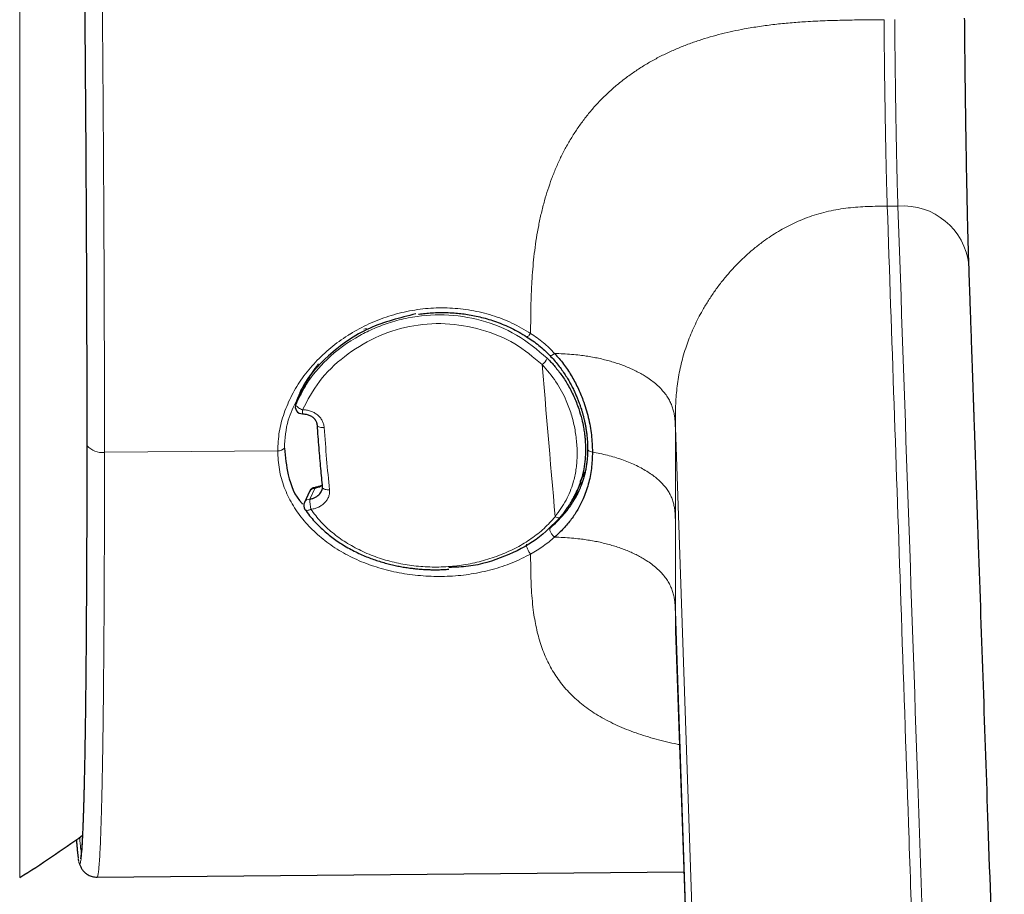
# Model space of a CAD drawing. Header units: millimetres. Extents: x 8 to 960, y 12 to 931.
# Tile 34 of 173: x 474 to 501, y 364 to 389. Entities that reach past the tile are written whole.
import ezdxf

# ---------------------------------------------------------------- set-up
doc = ezdxf.new("R2010")
doc.units = ezdxf.units.MM

msp = doc.modelspace()

# ---------------------------------------------------------------- linework, layer by layer
at = {"color": 8, "linetype": 'Continuous', "lineweight": 0}
for p, q in [((473.672, 412.856), (473.672, 364.637)), ((498.39, 383.534), (498.09, 383.531)), ((482.957, 379.926), (482.924, 379.901)), ((481.711, 378.523), (481.656, 378.407)), ((492.126, 377.302), (492.964, 352.966)), ((492.126, 377.302), (492.126, 374.716)), ((476.059, 376.603), (480.933, 376.646)), ((481.982, 375.589), (481.837, 375.282)), ((492.126, 374.716), (492.126, 372.131)), ((492.964, 347.794), (492.126, 372.131))]:
    msp.add_line(p, q, dxfattribs=at)
at = {"color": 7, "linetype": 'Continuous', "lineweight": 30}
for p, q in [((481.641, 378.382), (481.496, 378.077)), ((481.647, 378.395), (481.64, 378.381)), ((481.656, 378.407), (481.643, 378.381)), ((481.494, 378.072), (481.442, 377.949)), ((481.476, 378.022), (481.504, 378.073)), ((489.445, 375.778), (489.589, 376.058)), ((481.984, 375.613), (481.984, 375.613)), ((482.188, 375.62), (482.19, 375.63)), ((489.323, 375.446), (489.474, 375.764)), ((489.358, 375.525), (489.364, 375.537)), ((481.829, 375.5), (481.684, 375.194)), ((481.701, 374.995), (481.7, 374.996)), ((475.335, 365.084), (475.325, 365.154)), ((475.341, 365.068), (475.34, 365.071)), ((475.85, 364.647), (492.366, 364.793))]:
    msp.add_line(p, q, dxfattribs=at)
at = {"color": 8, "linetype": 'Continuous', "lineweight": 0, "flags": 128}
for points in [[(487.941, 379.856), (487.946, 379.854), (487.955, 379.855), (487.967, 379.86), (487.981, 379.871), (487.998, 379.885), (488.015, 379.903), (488.034, 379.925), (488.053, 379.949)], [(488.744, 374.791), (488.719, 375.079), (488.693, 375.371), (488.667, 375.665), (488.642, 375.962), (488.616, 376.262), (488.59, 376.564), (488.564, 376.869), (488.537, 377.177), (488.511, 377.486), (488.485, 377.799), (488.459, 378.113), (488.432, 378.43), (488.406, 378.749), (488.379, 379.071)], [(481.446, 377.965), (481.442, 377.953), (481.444, 377.939), (481.45, 377.923), (481.461, 377.906), (481.477, 377.889), (481.496, 377.872), (481.519, 377.855), (481.544, 377.838), (481.572, 377.823), (481.601, 377.81), (481.631, 377.798)], [(482.242, 377.299), (482.209, 377.299), (482.177, 377.3), (482.146, 377.304), (482.118, 377.311), (482.094, 377.32), (482.073, 377.33), (482.057, 377.342), (482.046, 377.356), (482.04, 377.371), (482.04, 377.375)], [(475.561, 376.817), (475.562, 376.804), (475.568, 376.789)], [(489.656, 376.699), (489.657, 376.695), (489.663, 376.678), (489.674, 376.663), (489.689, 376.648), (489.71, 376.635), (489.734, 376.624), (489.762, 376.615), (489.792, 376.608)], [(482.391, 375.548), (482.358, 375.547), (482.326, 375.549), (482.296, 375.553), (482.268, 375.56), (482.243, 375.57), (482.222, 375.582), (482.206, 375.596), (482.195, 375.612), (482.189, 375.629), (482.188, 375.634)], [(481.87, 374.999), (481.842, 374.987), (481.814, 374.978), (481.788, 374.972), (481.764, 374.97), (481.743, 374.971), (481.725, 374.976), (481.71, 374.984), (481.701, 374.995)], [(488.744, 374.791), (488.771, 374.778), (488.797, 374.768), (488.821, 374.762), (488.843, 374.76), (488.863, 374.761), (488.879, 374.767), (488.888, 374.773)]]:
    msp.add_lwpolyline(points, dxfattribs=at)
at = {"color": 7, "linetype": 'Continuous', "lineweight": 30, "flags": 128}
msp.add_lwpolyline([(492.132, 371.583), (492.493, 361.118), (492.97, 347.243)], dxfattribs=at)
at = {"color": 8, "linetype": 'Continuous', "lineweight": 0}
for centre, radius, start, end in [((498.535, 381.674), 1.865, 6.2907, 94.4605), ((483.364, 380.269), 0.197, 267.318, 290.7186), ((488.074, 379.452), 0.488, 308.6881, 335.7432), ((478.402, 377.749), 3.229, 358.8585, 0.8753), ((475.99, 377.162), 0.564, 221.467, 276.968), ((480.956, 376.862), 0.217, 263.7601, 320.5307), ((481.974, 375.426), 0.163, 87.4228, 152.8636), ((482.028, 375.597), 0.0475, 159.8338, 189.5458), ((481.829, 375.12), 0.163, 87.4217, 152.8897), ((484.252, 375.419), 2.419, 183.2349, 189.9975)]:
    msp.add_arc(centre, radius, start, end, dxfattribs=at)
at = {"color": 7, "linetype": 'Continuous', "lineweight": 30}
for centre, radius, start, end in [((481.629, 377.885), 0.2, 156.6476, 270.5221), ((482.01, 375.415), 0.2, 97.5356, 154.6761), ((481.865, 375.108), 0.2, 154.6761, 214.6031), ((458.743, 388.747), 28.358, 301.7662, 306.0706)]:
    msp.add_arc(centre, radius, start, end, dxfattribs=at)
at = {"color": 8, "linetype": 'Continuous', "lineweight": 0}
msp.add_ellipse((488.107, 388.76), major_axis=(1.468, 24.409), ratio=0.241186, start_param=2.073995, end_param=2.157179, dxfattribs=at)
for points, knots in [([(475.421, 413.14), (475.424, 413.141), (475.434, 413.147), (475.452, 413.075), (475.473, 412.929), (475.495, 412.703), (475.518, 412.404), (475.541, 412.031), (475.564, 411.585), (475.587, 411.065), (475.611, 410.473), (475.635, 409.81), (475.659, 409.08), (475.683, 408.289), (475.707, 407.439), (475.73, 406.534), (475.753, 405.576), (475.775, 404.568), (475.797, 403.512), (475.819, 402.41), (475.84, 401.266), (475.86, 400.081), (475.88, 398.857), (475.899, 397.599), (475.917, 396.307), (475.935, 394.987), (475.951, 393.647), (475.967, 392.297), (475.981, 390.942), (475.994, 389.586), (476.006, 388.23), (476.017, 386.879), (476.027, 385.535), (476.035, 384.202), (476.042, 382.882), (476.048, 381.579), (476.053, 380.296), (476.056, 379.035), (476.058, 377.798), (476.058, 377.002), (476.059, 376.603)], [0, 0, 0, 0, 0.012694, 0.039227, 0.065738, 0.092249, 0.118782, 0.14536, 0.172005, 0.198742, 0.225596, 0.252594, 0.279592, 0.306445, 0.333181, 0.359825, 0.386402, 0.412934, 0.439444, 0.465954, 0.492486, 0.519062, 0.545706, 0.572441, 0.599294, 0.626291, 0.653289, 0.680142, 0.706878, 0.733523, 0.7601, 0.786633, 0.813144, 0.839655, 0.866189, 0.892766, 0.919411, 0.946148, 0.973002, 1, 1, 1, 1]), ([(474.919, 412.721), (474.919, 412.723), (474.927, 412.772), (474.943, 412.775), (474.967, 412.723), (474.991, 412.557), (475.017, 412.29), (475.043, 411.922), (475.069, 411.455), (475.096, 410.893), (475.124, 410.239), (475.151, 409.493), (475.178, 408.656), (475.205, 407.734), (475.232, 406.732), (475.259, 405.657), (475.285, 404.512), (475.31, 403.298), (475.335, 402.018), (475.359, 400.682), (475.382, 399.298), (475.405, 397.873), (475.426, 396.407), (475.446, 394.905), (475.464, 393.377), (475.482, 391.833), (475.498, 390.28), (475.512, 388.719), (475.525, 387.154), (475.536, 385.596), (475.546, 384.055), (475.554, 382.539), (475.56, 381.05), (475.564, 379.592), (475.567, 378.164), (475.568, 377.249), (475.568, 376.789)], [0, 0, 0, 0, 0.001023, 0.031308, 0.061549, 0.091713, 0.121879, 0.152121, 0.182408, 0.212703, 0.24297, 0.273176, 0.303465, 0.333875, 0.36421, 0.394378, 0.424502, 0.454709, 0.485067, 0.515454, 0.545709, 0.575836, 0.606025, 0.636407, 0.666808, 0.69703, 0.727167, 0.7574, 0.787764, 0.818134, 0.848396, 0.87857, 0.908735, 0.938972, 0.969366, 1, 1, 1, 1]), ([(498, 388.779), (497.815, 388.777), (497.447, 388.774), (496.895, 388.767), (496.342, 388.751), (495.83, 388.726), (495.357, 388.691), (494.925, 388.648), (494.495, 388.592), (494.101, 388.526), (493.744, 388.455), (493.424, 388.38), (493.106, 388.294), (492.792, 388.197), (492.481, 388.088), (492.176, 387.967), (491.875, 387.832), (491.581, 387.684), (491.295, 387.521), (491.017, 387.345), (490.749, 387.155), (490.49, 386.952), (490.244, 386.735), (490.009, 386.504), (489.788, 386.262), (489.58, 386.008), (489.387, 385.743), (489.208, 385.469), (489.044, 385.187), (488.895, 384.897), (488.761, 384.6), (488.642, 384.299), (488.535, 383.994), (488.438, 383.673), (488.352, 383.336), (488.277, 382.986), (488.215, 382.635), (488.165, 382.283), (488.127, 381.932), (488.096, 381.56), (488.074, 381.169), (488.06, 380.76), (488.054, 380.353), (488.053, 380.084), (488.053, 379.949)], [0, 0, 0, 0, 0.034996, 0.069994, 0.104988, 0.139981, 0.167485, 0.194986, 0.22248, 0.249968, 0.2708, 0.291641, 0.312483, 0.33332, 0.35415, 0.374979, 0.395817, 0.416662, 0.437505, 0.458341, 0.47917, 0.499996, 0.520829, 0.541665, 0.562498, 0.583331, 0.604169, 0.625011, 0.645859, 0.666701, 0.687531, 0.70836, 0.729196, 0.750038, 0.773378, 0.796704, 0.820025, 0.84335, 0.866683, 0.890019, 0.917515, 0.945006, 0.972501, 1, 1, 1, 1]), ([(498.09, 383.531), (498.089, 383.562), (498.087, 383.623), (498.084, 383.72), (498.081, 383.823), (498.077, 383.935), (498.074, 384.058), (498.07, 384.192), (498.067, 384.337), (498.063, 384.495), (498.059, 384.676), (498.054, 384.883), (498.049, 385.115), (498.045, 385.36), (498.04, 385.615), (498.035, 385.879), (498.031, 386.147), (498.027, 386.418), (498.023, 386.689), (498.019, 386.956), (498.015, 387.218), (498.012, 387.474), (498.01, 387.716), (498.007, 387.946), (498.005, 388.163), (498.003, 388.373), (498.001, 388.577), (498, 388.712), (498, 388.779)], [0, 0, 0, 0, 0.0286783, 0.0577642, 0.0875855, 0.1183963, 0.1503828, 0.1830592, 0.2170393, 0.2523175, 0.2888333, 0.33376, 0.3800143, 0.4272591, 0.4751069, 0.5231407, 0.5709356, 0.6180801, 0.6641971, 0.7089646, 0.7521343, 0.793547, 0.8331454, 0.8688641, 0.9031467, 0.9362113, 0.9683621, 1, 1, 1, 1]), ([(498.39, 383.534), (498.389, 383.57), (498.387, 383.644), (498.383, 383.76), (498.379, 383.887), (498.375, 384.029), (498.37, 384.188), (498.366, 384.364), (498.361, 384.559), (498.357, 384.771), (498.352, 384.999), (498.347, 385.241), (498.343, 385.495), (498.338, 385.747), (498.334, 385.991), (498.33, 386.226), (498.327, 386.462), (498.323, 386.697), (498.32, 386.93), (498.317, 387.159), (498.314, 387.383), (498.311, 387.601), (498.309, 387.813), (498.307, 388.018), (498.305, 388.216), (498.303, 388.408), (498.301, 388.596), (498.3, 388.72), (498.299, 388.782)], [0, 0, 0, 0, 0.034055, 0.068774, 0.104669, 0.142111, 0.181339, 0.222463, 0.26547, 0.310228, 0.356506, 0.403987, 0.452289, 0.500989, 0.542714, 0.584129, 0.624969, 0.664992, 0.703989, 0.741795, 0.778292, 0.813423, 0.847188, 0.879653, 0.910945, 0.941254, 0.970831, 1, 1, 1, 1]), ([(492.126, 377.302), (492.126, 377.383), (492.126, 377.544), (492.129, 377.787), (492.139, 378.032), (492.156, 378.281), (492.184, 378.53), (492.224, 378.781), (492.275, 379.032), (492.339, 379.283), (492.413, 379.527), (492.496, 379.762), (492.587, 379.987), (492.688, 380.211), (492.798, 380.431), (492.927, 380.666), (493.079, 380.913), (493.254, 381.171), (493.442, 381.42), (493.643, 381.66), (493.855, 381.89), (494.078, 382.109), (494.313, 382.316), (494.542, 382.497), (494.763, 382.655), (494.973, 382.79), (495.19, 382.915), (495.412, 383.029), (495.649, 383.137), (495.901, 383.234), (496.167, 383.319), (496.439, 383.388), (496.713, 383.443), (496.989, 383.482), (497.265, 383.507), (497.54, 383.521), (497.815, 383.529), (497.999, 383.53), (498.09, 383.531)], [0, 0, 0, 0, 0.027994, 0.056009, 0.084022, 0.112034, 0.140067, 0.167591, 0.195096, 0.222589, 0.250085, 0.275085, 0.300082, 0.325079, 0.350078, 0.375077, 0.406319, 0.437562, 0.468808, 0.500054, 0.531299, 0.562545, 0.593789, 0.625032, 0.65003, 0.675029, 0.700026, 0.725022, 0.750022, 0.778018, 0.80601, 0.834008, 0.862013, 0.890016, 0.917502, 0.944998, 0.972505, 1, 1, 1, 1]), ([(498.963, 358.19), (498.961, 358.231), (498.958, 358.315), (498.954, 358.443), (498.949, 358.577), (498.945, 358.714), (498.94, 358.85), (498.933, 359.043), (498.925, 359.294), (498.905, 359.866), (498.866, 360.986), (498.791, 363.168), (498.657, 367.065), (498.418, 374.023), (498.218, 379.817), (498.09, 383.531)], [0, 0, 0, 0, 0.004804, 0.00987, 0.015283, 0.020705, 0.026054, 0.031342, 0.043622, 0.055757, 0.098997, 0.176212, 0.314096, 0.560318, 1, 1, 1, 1]), ([(499.42, 345.873), (499.42, 346.069), (499.419, 346.46), (499.418, 347.074), (499.416, 347.7), (499.413, 348.338), (499.409, 348.986), (499.405, 349.64), (499.399, 350.298), (499.393, 350.957), (499.387, 351.615), (499.379, 352.268), (499.371, 352.915), (499.362, 353.553), (499.353, 354.177), (499.343, 354.781), (499.333, 355.359), (499.322, 355.91), (499.311, 356.429), (499.3, 356.876), (499.291, 357.261), (499.282, 357.584), (499.273, 357.875), (499.265, 358.131), (499.256, 358.375), (499.248, 358.631), (499.236, 358.966), (499.222, 359.369), (499.206, 359.839), (499.167, 360.985), (499.081, 363.465), (498.815, 371.207), (498.577, 378.115), (498.39, 383.534)], [0, 0, 0, 0, 0.010527, 0.020967, 0.031339, 0.041662, 0.051949, 0.062217, 0.072478, 0.082748, 0.093039, 0.103367, 0.113747, 0.124197, 0.134735, 0.145283, 0.155798, 0.166296, 0.176793, 0.187307, 0.19524, 0.203494, 0.211288, 0.218454, 0.22579, 0.233933, 0.242116, 0.256711, 0.271095, 0.285469, 0.362472, 0.499978, 1, 1, 1, 1]), ([(480.933, 376.646), (480.942, 376.823), (480.96, 377.177), (481.102, 377.705), (481.32, 378.217), (481.618, 378.701), (481.988, 379.149), (482.419, 379.551), (482.901, 379.902), (483.425, 380.193), (483.984, 380.42), (484.568, 380.579), (485.17, 380.666), (485.779, 380.677), (486.384, 380.612), (486.972, 380.468), (487.537, 380.253), (487.88, 380.051), (488.053, 379.949)], [0, 0, 0, 0, 0.0628575, 0.1255671, 0.1882433, 0.2508972, 0.3135625, 0.3762668, 0.4388844, 0.5012158, 0.5633221, 0.6254468, 0.6876794, 0.7501699, 0.8125878, 0.874727, 0.9370306, 1, 1, 1, 1]), ([(481.504, 378.073), (481.58, 378.225), (481.785, 378.635), (482.344, 379.29), (483.025, 379.793), (483.658, 380.1), (484.111, 380.268), (484.763, 380.437), (485.632, 380.513), (486.679, 380.35), (487.697, 379.945), (488.242, 379.485), (488.519, 379.251)], [0, 0, 0, 0, 0.065116, 0.176572, 0.318725, 0.373115, 0.430942, 0.492208, 0.613383, 0.738185, 0.866955, 1, 1, 1, 1]), ([(488.379, 379.071), (488.132, 379.28), (487.631, 379.706), (486.674, 380.085), (485.658, 380.264), (484.63, 380.181), (483.654, 379.861), (482.795, 379.321), (482.068, 378.633), (481.775, 378.074), (481.631, 377.798)], [0, 0, 0, 0, 0.122942, 0.249341, 0.375766, 0.499894, 0.624169, 0.751091, 0.877509, 1, 1, 1, 1]), ([(488.053, 379.949), (488.115, 379.908), (488.238, 379.826), (488.412, 379.689), (488.577, 379.544), (488.678, 379.439), (488.729, 379.386)], [0, 0, 0, 0, 0.252026, 0.501773, 0.750628, 1, 1, 1, 1]), ([(488.596, 379.328), (488.597, 379.326), (488.601, 379.321), (488.617, 379.321), (488.64, 379.328), (488.668, 379.342), (488.698, 379.362), (488.719, 379.378), (488.729, 379.386)], [0, 0, 0, 0, 0.110233, 0.297591, 0.484951, 0.667156, 0.839852, 1, 1, 1, 1]), ([(488.729, 379.386), (488.808, 379.383), (488.968, 379.378), (489.206, 379.361), (489.423, 379.339), (489.619, 379.312), (489.794, 379.284), (489.966, 379.249), (490.135, 379.21), (490.301, 379.166), (490.463, 379.116), (490.62, 379.062), (490.771, 379.003), (490.916, 378.939), (491.054, 378.872), (491.186, 378.8), (491.323, 378.716), (491.462, 378.62), (491.598, 378.51), (491.717, 378.395), (491.82, 378.278), (491.907, 378.158), (491.976, 378.036), (492.031, 377.914), (492.07, 377.791), (492.097, 377.668), (492.113, 377.546), (492.122, 377.424), (492.124, 377.343), (492.126, 377.302)], [0, 0, 0, 0, 0.04007, 0.080322, 0.120808, 0.151361, 0.182098, 0.213032, 0.244175, 0.275529, 0.307089, 0.338841, 0.370764, 0.40283, 0.435007, 0.467257, 0.499541, 0.542564, 0.585484, 0.628219, 0.670706, 0.712896, 0.754765, 0.796307, 0.837532, 0.878467, 0.91915, 0.959635, 1, 1, 1, 1]), ([(488.744, 374.791), (488.853, 374.944), (489.07, 375.249), (489.224, 375.638), (489.298, 375.927), (489.331, 376.107), (489.352, 376.292), (489.363, 376.482), (489.362, 376.678), (489.35, 376.879), (489.328, 377.081), (489.295, 377.281), (489.252, 377.48), (489.198, 377.675), (489.133, 377.866), (489.008, 378.177), (488.785, 378.601), (488.515, 378.914), (488.379, 379.071)], [0, 0, 0, 0, 0.123034, 0.245007, 0.286077, 0.327539, 0.369513, 0.412112, 0.455445, 0.499613, 0.543517, 0.586974, 0.629689, 0.671772, 0.713337, 0.754503, 0.876734, 1, 1, 1, 1]), ([(481.476, 378.079), (481.383, 377.891), (481.166, 377.453), (481.139, 376.989), (481.124, 376.724)], [0, 0, 0, 0, 0.428074, 1, 1, 1, 1]), ([(481.631, 377.798), (481.67, 377.797), (481.747, 377.795), (481.858, 377.767), (481.961, 377.722), (482.052, 377.659), (482.13, 377.583), (482.189, 377.497), (482.229, 377.401), (482.237, 377.334), (482.242, 377.299)], [0, 0, 0, 0, 0.128621, 0.252147, 0.3751379, 0.5022111, 0.6291265, 0.751194, 0.873216, 1, 1, 1, 1]), ([(475.568, 376.789), (475.568, 376.34), (475.567, 375.445), (475.564, 374.178), (475.56, 372.977), (475.554, 371.849), (475.546, 370.793), (475.536, 369.812), (475.525, 368.911), (475.512, 368.097), (475.498, 367.373), (475.482, 366.742), (475.464, 366.205), (475.446, 365.764), (475.426, 365.421), (475.405, 365.179), (475.382, 365.042), (475.361, 364.999), (475.347, 365.047), (475.341, 365.068)], [0, 0, 0, 0, 0.0603805, 0.1202877, 0.1798873, 0.2393432, 0.2988166, 0.358465, 0.4183255, 0.4781733, 0.5377634, 0.5971654, 0.6567337, 0.7166551, 0.7765396, 0.8360436, 0.8954237, 0.9550587, 1, 1, 1, 1]), ([(488.053, 373.74), (487.881, 373.654), (487.539, 373.48), (486.974, 373.296), (486.387, 373.169), (485.783, 373.106), (485.175, 373.106), (484.572, 373.166), (483.985, 373.285), (483.424, 373.462), (482.9, 373.697), (482.421, 373.987), (481.995, 374.328), (481.628, 374.715), (481.329, 375.145), (481.106, 375.613), (480.961, 376.116), (480.942, 376.468), (480.933, 376.646)], [0, 0, 0, 0, 0.062508, 0.12495, 0.187299, 0.249488, 0.311732, 0.374181, 0.436712, 0.499168, 0.561549, 0.623944, 0.686322, 0.748648, 0.810946, 0.873355, 0.936192, 1, 1, 1, 1]), ([(476.059, 376.603), (476.058, 376.26), (476.058, 375.575), (476.057, 374.591), (476.054, 373.643), (476.05, 372.736), (476.046, 371.87), (476.04, 371.046), (476.034, 370.266), (476.026, 369.53), (476.018, 368.841), (476.009, 368.2), (475.999, 367.606), (475.988, 367.063), (475.976, 366.571), (475.963, 366.132), (475.949, 365.746), (475.935, 365.415), (475.919, 365.142), (475.904, 364.928), (475.887, 364.772), (475.87, 364.679), (475.858, 364.64), (475.851, 364.649), (475.85, 364.65)], [0, 0, 0, 0, 0.04779, 0.09535, 0.142719, 0.189931, 0.237021, 0.28402, 0.330958, 0.377867, 0.424776, 0.471715, 0.518713, 0.565802, 0.613013, 0.660381, 0.707941, 0.755729, 0.803516, 0.851075, 0.898442, 0.945652, 0.992739, 1, 1, 1, 1]), ([(492.126, 374.716), (492.124, 374.757), (492.122, 374.837), (492.113, 374.959), (492.096, 375.08), (492.067, 375.201), (492.025, 375.322), (491.969, 375.44), (491.898, 375.555), (491.813, 375.665), (491.713, 375.772), (491.597, 375.877), (491.466, 375.977), (491.321, 376.073), (491.163, 376.164), (490.992, 376.249), (490.81, 376.328), (490.619, 376.4), (490.42, 376.463), (490.216, 376.52), (490.007, 376.569), (489.863, 376.595), (489.792, 376.608)], [0, 0, 0, 0, 0.050365, 0.100833, 0.151468, 0.202322, 0.253447, 0.304891, 0.353728, 0.402908, 0.452436, 0.502295, 0.552444, 0.60282, 0.653346, 0.703926, 0.754464, 0.804862, 0.854136, 0.903116, 0.951749, 1, 1, 1, 1]), ([(482.391, 375.548), (482.392, 375.515), (482.395, 375.451), (482.372, 375.356), (482.328, 375.267), (482.263, 375.186), (482.183, 375.115), (482.089, 375.059), (481.984, 375.019), (481.908, 375.006), (481.87, 374.999)], [0, 0, 0, 0, 0.126743, 0.248747, 0.370817, 0.497752, 0.624824, 0.747819, 0.871357, 1, 1, 1, 1]), ([(481.87, 374.999), (481.958, 374.88), (482.135, 374.644), (482.468, 374.334), (482.847, 374.061), (483.273, 373.829), (483.729, 373.64), (484.209, 373.499), (484.705, 373.409), (485.214, 373.368), (485.726, 373.376), (486.233, 373.436), (486.731, 373.548), (487.212, 373.711), (487.665, 373.917), (488.077, 374.167), (488.443, 374.455), (488.644, 374.679), (488.744, 374.791)], [0, 0, 0, 0, 0.06169, 0.123061, 0.185133, 0.248894, 0.312619, 0.375068, 0.437187, 0.499938, 0.562574, 0.624556, 0.686946, 0.750784, 0.814606, 0.876693, 0.93812, 1, 1, 1, 1]), ([(488.729, 374.215), (488.719, 374.223), (488.698, 374.24), (488.668, 374.272), (488.64, 374.308), (488.616, 374.348), (488.6, 374.386), (488.592, 374.421), (488.59, 374.45), (488.595, 374.465), (488.597, 374.472)], [0, 0, 0, 0, 0.113996, 0.236929, 0.366634, 0.50001, 0.633385, 0.763086, 0.886012, 1, 1, 1, 1]), ([(488.729, 374.215), (488.678, 374.172), (488.576, 374.086), (488.411, 373.964), (488.238, 373.847), (488.115, 373.776), (488.053, 373.74)], [0, 0, 0, 0, 0.249466, 0.498206, 0.74783, 1, 1, 1, 1]), ([(492.126, 372.131), (492.124, 372.172), (492.122, 372.254), (492.113, 372.377), (492.097, 372.5), (492.07, 372.624), (492.031, 372.748), (491.976, 372.871), (491.907, 372.993), (491.82, 373.113), (491.717, 373.231), (491.598, 373.345), (491.462, 373.455), (491.323, 373.551), (491.186, 373.635), (491.054, 373.706), (490.916, 373.773), (490.771, 373.836), (490.62, 373.895), (490.463, 373.949), (490.301, 373.997), (490.135, 374.041), (489.966, 374.08), (489.794, 374.114), (489.619, 374.142), (489.423, 374.169), (489.206, 374.19), (488.968, 374.207), (488.808, 374.212), (488.729, 374.215)], [0, 0, 0, 0, 0.040365, 0.08085, 0.121533, 0.162468, 0.203693, 0.245235, 0.287104, 0.329294, 0.371781, 0.414516, 0.457436, 0.500459, 0.532743, 0.564993, 0.59717, 0.629236, 0.661159, 0.692911, 0.724471, 0.755825, 0.786968, 0.817902, 0.848639, 0.879192, 0.919678, 0.95993, 1, 1, 1, 1]), ([(488.053, 373.74), (488.045, 373.75), (488.028, 373.769), (488.004, 373.805), (487.98, 373.847), (487.96, 373.891), (487.945, 373.933), (487.937, 373.97), (487.934, 374), (487.937, 374.015), (487.938, 374.021)], [0, 0, 0, 0, 0.113368, 0.236145, 0.366109, 0.49999, 0.633872, 0.763841, 0.886625, 1, 1, 1, 1]), ([(488.053, 373.74), (488.053, 373.626), (488.054, 373.398), (488.061, 373.063), (488.075, 372.733), (488.099, 372.408), (488.133, 372.113), (488.176, 371.845), (488.225, 371.604), (488.285, 371.369), (488.357, 371.138), (488.44, 370.917), (488.535, 370.706), (488.642, 370.504), (488.761, 370.309), (488.895, 370.121), (489.044, 369.94), (489.208, 369.767), (489.387, 369.603), (489.58, 369.447), (489.788, 369.3), (490.009, 369.162), (490.244, 369.033), (490.49, 368.914), (490.749, 368.804), (491.017, 368.704), (491.295, 368.612), (491.581, 368.528), (491.875, 368.454), (492.096, 368.403), (492.221, 368.379), (492.243, 368.375)], [0, 0, 0, 0, 0.044476, 0.088945, 0.133408, 0.177879, 0.222361, 0.257304, 0.292237, 0.327164, 0.362102, 0.39706, 0.430166, 0.463263, 0.496351, 0.529438, 0.562546, 0.595661, 0.628769, 0.661868, 0.694962, 0.728054, 0.761152, 0.794245, 0.827327, 0.860413, 0.89351, 0.926619, 0.959731, 0.992831, 1, 1, 1, 1]), ([(492.133, 371.583), (492.132, 371.608), (492.128, 371.711), (492.126, 371.894), (492.126, 372.052), (492.126, 372.131)], [0, 0, 0, 0, 0.138713, 0.569522, 1, 1, 1, 1]), ([(475.363, 365.772), (475.371, 365.651), (475.387, 365.427), (475.402, 365.386), (475.408, 365.367)], [0, 0, 0, 0, 0.5386007, 1, 1, 1, 1])]:
    msp.add_open_spline(points, degree=3, knots=knots, dxfattribs=at)
at = {"color": 7, "linetype": 'Continuous', "lineweight": 30}
for points, knots in [([(474.961, 412.626), (474.961, 412.626), (474.961, 412.627), (474.962, 412.626), (474.962, 412.623), (474.963, 412.621), (474.964, 412.618), (474.964, 412.614), (474.965, 412.611), (474.966, 412.605), (474.968, 412.597), (474.97, 412.587), (474.972, 412.574), (474.974, 412.559), (474.977, 412.541), (474.98, 412.521), (474.983, 412.498), (474.986, 412.474), (474.989, 412.445), (474.992, 412.413), (474.997, 412.366), (475.003, 412.3), (475.011, 412.211), (475.019, 412.113), (475.025, 412.026), (475.03, 411.958), (475.033, 411.912), (475.036, 411.865), (475.039, 411.816), (475.042, 411.767), (475.045, 411.718), (475.047, 411.674), (475.05, 411.633), (475.052, 411.598), (475.054, 411.567), (475.055, 411.538), (475.057, 411.507), (475.059, 411.473), (475.061, 411.434), (475.063, 411.385), (475.067, 411.323), (475.07, 411.249), (475.074, 411.167), (475.079, 411.079), (475.083, 410.983), (475.089, 410.86), (475.095, 410.711), (475.103, 410.536), (475.11, 410.359), (475.117, 410.179), (475.124, 409.998), (475.131, 409.816), (475.139, 409.603), (475.147, 409.353), (475.157, 409.062), (475.167, 408.76), (475.176, 408.448), (475.186, 408.124), (475.196, 407.77), (475.207, 407.384), (475.218, 406.963), (475.229, 406.529), (475.241, 406.079), (475.252, 405.613), (475.263, 405.131), (475.274, 404.637), (475.285, 404.13), (475.296, 403.616), (475.306, 403.092), (475.317, 402.561), (475.327, 402.019), (475.337, 401.494), (475.346, 400.988), (475.355, 400.504), (475.363, 400.013), (475.371, 399.517), (475.379, 399.015), (475.388, 398.478), (475.397, 397.905), (475.406, 397.296), (475.415, 396.68), (475.423, 396.091), (475.43, 395.528), (475.437, 394.992), (475.444, 394.453), (475.451, 393.91), (475.457, 393.363), (475.464, 392.78), (475.471, 392.162), (475.478, 391.508), (475.484, 390.854), (475.491, 390.196), (475.497, 389.534), (475.503, 388.868), (475.509, 388.202), (475.514, 387.536), (475.519, 386.875), (475.524, 386.218), (475.529, 385.566), (475.533, 384.916), (475.536, 384.362), (475.539, 383.904), (475.541, 383.545), (475.543, 383.194), (475.544, 382.853), (475.546, 382.512), (475.548, 382.173), (475.549, 381.899), (475.55, 381.694), (475.55, 381.549), (475.551, 381.392), (475.552, 381.22), (475.552, 381.035), (475.553, 380.836), (475.554, 380.624), (475.555, 380.399), (475.555, 380.163), (475.556, 379.917), (475.557, 379.66), (475.557, 379.391), (475.558, 379.11), (475.559, 378.815), (475.559, 378.507), (475.56, 378.189), (475.56, 377.859), (475.56, 377.52), (475.56, 377.171), (475.561, 376.936), (475.561, 376.817)], [0, 0, 0, 0, 0.000182, 0.002042, 0.003644, 0.005211, 0.006772, 0.008327, 0.009875, 0.011417, 0.014609, 0.017773, 0.020928, 0.02435, 0.028131, 0.032268, 0.03609, 0.04017, 0.04451, 0.049108, 0.053953, 0.063596, 0.073241, 0.082892, 0.092552, 0.09635, 0.100151, 0.103927, 0.107482, 0.111434, 0.115005, 0.118195, 0.121005, 0.123433, 0.125479, 0.127287, 0.12931, 0.131553, 0.134014, 0.136683, 0.140909, 0.145415, 0.150201, 0.155268, 0.160616, 0.166246, 0.175185, 0.183953, 0.192513, 0.200864, 0.209003, 0.216927, 0.224657, 0.236083, 0.247506, 0.258924, 0.270338, 0.28175, 0.293161, 0.30661, 0.320057, 0.333503, 0.346948, 0.360636, 0.37432, 0.387996, 0.401661, 0.415317, 0.428715, 0.442132, 0.455576, 0.46904, 0.480476, 0.491918, 0.50336, 0.514799, 0.526234, 0.537647, 0.551077, 0.564491, 0.577893, 0.591292, 0.602666, 0.614047, 0.625445, 0.63687, 0.648311, 0.659761, 0.673263, 0.686757, 0.700229, 0.713665, 0.727317, 0.740963, 0.754612, 0.768265, 0.78193, 0.795375, 0.808852, 0.822338, 0.835805, 0.843477, 0.851067, 0.858463, 0.865664, 0.872669, 0.880151, 0.887397, 0.890246, 0.893359, 0.896755, 0.900435, 0.904473, 0.908806, 0.913432, 0.918354, 0.92357, 0.92898, 0.934674, 0.940654, 0.946918, 0.953605, 0.96059, 0.967873, 0.975455, 0.983336, 0.991517, 1, 1, 1, 1]), ([(500.389, 381.879), (500.387, 381.929), (500.384, 382.029), (500.379, 382.187), (500.374, 382.353), (500.369, 382.532), (500.364, 382.721), (500.358, 382.921), (500.353, 383.143), (500.348, 383.386), (500.342, 383.652), (500.336, 383.927), (500.331, 384.212), (500.325, 384.506), (500.32, 384.806), (500.315, 385.114), (500.309, 385.428), (500.305, 385.748), (500.3, 386.074), (500.295, 386.405), (500.291, 386.725), (500.287, 387.033), (500.284, 387.328), (500.28, 387.625), (500.277, 387.924), (500.274, 388.223), (500.272, 388.524), (500.27, 388.724), (500.269, 388.824)], [0, 0, 0, 0, 0.035753, 0.071406, 0.107001, 0.1426, 0.178237, 0.213909, 0.249596, 0.291222, 0.332851, 0.374495, 0.416164, 0.45786, 0.49958, 0.541317, 0.583053, 0.624769, 0.666454, 0.708109, 0.749747, 0.785444, 0.821174, 0.856934, 0.892693, 0.928416, 0.96413, 1, 1, 1, 1]), ([(501.385, 346.881), (501.385, 346.953), (501.385, 347.111), (501.384, 347.359), (501.384, 347.624), (501.383, 347.886), (501.382, 348.146), (501.381, 348.417), (501.38, 348.697), (501.379, 348.986), (501.377, 349.269), (501.375, 349.543), (501.373, 349.81), (501.371, 350.078), (501.369, 350.346), (501.366, 350.613), (501.364, 350.867), (501.362, 351.11), (501.359, 351.34), (501.357, 351.569), (501.354, 351.795), (501.351, 352.017), (501.349, 352.221), (501.346, 352.4), (501.344, 352.555), (501.343, 352.69), (501.341, 352.821), (501.339, 352.951), (501.337, 353.082), (501.335, 353.241), (501.332, 353.428), (501.328, 353.643), (501.324, 353.87), (501.32, 354.11), (501.315, 354.36), (501.311, 354.61), (501.306, 354.854), (501.301, 355.089), (501.296, 355.311), (501.291, 355.521), (501.286, 355.718), (501.281, 355.902), (501.276, 356.074), (501.271, 356.232), (501.267, 356.381), (501.261, 356.54), (501.256, 356.712), (501.249, 356.903), (501.242, 357.1), (501.235, 357.315), (501.227, 357.547), (501.218, 357.798), (501.209, 358.054), (501.2, 358.311), (501.192, 358.566), (501.181, 358.885), (501.168, 359.266), (501.152, 359.708), (501.137, 360.145), (501.122, 360.579), (501.107, 361.013), (501.044, 362.852), (500.895, 367.175), (500.748, 371.445), (500.651, 374.259), (500.642, 374.536), (500.632, 374.814), (500.623, 375.091), (500.613, 375.369), (500.604, 375.645), (500.594, 375.926), (500.584, 376.209), (500.575, 376.494), (500.565, 376.771), (500.556, 377.041), (500.549, 377.246), (500.544, 377.389), (500.541, 377.475), (500.538, 377.567), (500.534, 377.665), (500.531, 377.768), (500.527, 377.876), (500.523, 377.989), (500.519, 378.108), (500.514, 378.241), (500.509, 378.389), (500.504, 378.552), (500.498, 378.724), (500.492, 378.903), (500.485, 379.091), (500.478, 379.286), (500.471, 379.489), (500.464, 379.701), (500.457, 379.92), (500.449, 380.148), (500.441, 380.383), (500.432, 380.621), (500.424, 380.863), (500.416, 381.107), (500.407, 381.358), (500.398, 381.616), (500.392, 381.79), (500.389, 381.879)], [0, 0, 0, 0, 0.0040683, 0.0089471, 0.013712, 0.0183632, 0.0229007, 0.0273243, 0.032341, 0.0372023, 0.0419081, 0.0464585, 0.0508533, 0.0550928, 0.059657, 0.064027, 0.0682029, 0.0721848, 0.0759726, 0.0795662, 0.0835519, 0.0872676, 0.0907132, 0.0938886, 0.096371, 0.098659, 0.1008763, 0.10314, 0.10545, 0.1078063, 0.1116027, 0.1155131, 0.1195375, 0.1242495, 0.1291094, 0.1341173, 0.1392244, 0.1442394, 0.1491433, 0.1539906, 0.1587242, 0.1633442, 0.1678527, 0.1722512, 0.1765468, 0.1808721, 0.1869281, 0.193118, 0.1994498, 0.2059261, 0.2138244, 0.2219274, 0.2302299, 0.2385538, 0.2468126, 0.2550063, 0.2694759, 0.2837378, 0.2978021, 0.311817, 0.325832, 0.3398471, 0.4900093, 0.7448299, 0.7537996, 0.7627693, 0.771739, 0.7807087, 0.7896783, 0.7986384, 0.8074447, 0.8168979, 0.8261064, 0.8350702, 0.8437892, 0.8522635, 0.854891, 0.8576738, 0.8606454, 0.8638058, 0.8671551, 0.8706284, 0.8742839, 0.8781215, 0.8821413, 0.8871642, 0.8924454, 0.8979846, 0.9037821, 0.9098377, 0.9161515, 0.9227234, 0.9295535, 0.9366418, 0.9439882, 0.9515928, 0.9594555, 0.9671054, 0.9749848, 0.9830937, 0.9914321, 1, 1, 1, 1]), ([(484.897, 380.491), (484.902, 380.491), (484.964, 380.501), (485.089, 380.515), (485.275, 380.531), (485.474, 380.539), (485.684, 380.538), (485.89, 380.528), (486.089, 380.509), (486.28, 380.483), (486.476, 380.448), (486.677, 380.402), (486.882, 380.345), (487.091, 380.276), (487.303, 380.193), (487.516, 380.096), (487.731, 379.985), (487.87, 379.9), (487.941, 379.856)], [0, 0, 0, 0, 0.0045704, 0.0591892, 0.117525, 0.1795975, 0.2454296, 0.3149692, 0.3730615, 0.4333308, 0.4958021, 0.560513, 0.6275153, 0.6968775, 0.7686869, 0.8430517, 0.9201037, 1, 1, 1, 1]), ([(484.82, 380.498), (484.374, 380.387), (483.465, 380.163), (482.376, 379.389), (481.703, 378.654), (481.52, 378.19), (481.476, 378.079)], [0, 0, 0, 0, 0.309469, 0.630444, 0.911112, 1, 1, 1, 1]), ([(487.941, 379.856), (487.999, 379.818), (488.117, 379.741), (488.284, 379.613), (488.445, 379.476), (488.545, 379.377), (488.595, 379.327)], [0, 0, 0, 0, 0.24675, 0.498002, 0.748633, 1, 1, 1, 1]), ([(488.519, 379.251), (488.551, 379.219), (488.618, 379.152), (488.714, 379.043), (488.812, 378.925), (488.909, 378.797), (489.004, 378.658), (489.097, 378.508), (489.186, 378.347), (489.295, 378.121), (489.403, 377.85), (489.49, 377.557), (489.538, 377.331), (489.564, 377.168), (489.576, 377.064), (489.582, 377.005), (489.584, 376.979), (489.589, 376.926), (489.596, 376.816), (489.599, 376.63), (489.587, 376.396), (489.549, 376.115), (489.446, 375.721), (489.338, 375.417), (489.212, 375.237), (489.209, 375.232)], [0, 0, 0, 0, 0.02914, 0.060023, 0.092656, 0.127046, 0.163197, 0.201114, 0.240801, 0.282454, 0.364652, 0.432719, 0.486649, 0.521024, 0.545419, 0.558631, 0.561706, 0.563785, 0.595498, 0.639524, 0.695861, 0.764509, 0.845351, 0.995826, 1, 1, 1, 1]), ([(488.595, 379.327), (488.635, 379.284), (488.717, 379.197), (488.83, 379.06), (488.934, 378.92), (489.026, 378.785), (489.106, 378.655), (489.177, 378.53), (489.241, 378.407), (489.299, 378.286), (489.35, 378.169), (489.393, 378.064), (489.428, 377.97), (489.457, 377.887), (489.478, 377.822), (489.494, 377.771), (489.505, 377.733), (489.514, 377.702), (489.522, 377.673), (489.532, 377.636), (489.546, 377.583), (489.563, 377.512), (489.581, 377.429), (489.599, 377.335), (489.616, 377.231), (489.632, 377.115), (489.645, 376.987), (489.655, 376.846), (489.656, 376.75), (489.656, 376.699)], [0, 0, 0, 0, 0.05825, 0.119326, 0.177196, 0.231803, 0.283111, 0.331098, 0.375752, 0.423636, 0.46699, 0.505824, 0.540152, 0.569985, 0.595335, 0.611461, 0.625053, 0.636113, 0.645171, 0.656578, 0.676525, 0.702154, 0.733474, 0.766262, 0.803624, 0.845601, 0.892254, 0.943676, 1, 1, 1, 1]), ([(488.729, 379.386), (488.814, 379.288), (488.986, 379.093), (489.2, 378.768), (489.383, 378.427), (489.549, 378.031), (489.683, 377.584), (489.775, 377.09), (489.786, 376.769), (489.792, 376.608)], [0, 0, 0, 0, 0.1233888, 0.2470866, 0.3713284, 0.4961732, 0.6634277, 0.831417, 1, 1, 1, 1]), ([(482.083, 379.094), (482.061, 379.066), (482.014, 379.004), (481.942, 378.904), (481.867, 378.791), (481.79, 378.666), (481.717, 378.537), (481.674, 378.449), (481.654, 378.408)], [0, 0, 0, 0, 0.132151, 0.285456, 0.45253, 0.63345, 0.828319, 1, 1, 1, 1]), ([(481.631, 377.685), (481.654, 377.684), (481.698, 377.683), (481.759, 377.671), (481.811, 377.654), (481.859, 377.632), (481.902, 377.606), (481.938, 377.576), (481.964, 377.549), (481.982, 377.527), (481.996, 377.506), (482.009, 377.483), (482.023, 377.454), (482.035, 377.416), (482.039, 377.386), (482.04, 377.37)], [0, 0, 0, 0, 0.111959, 0.212639, 0.303296, 0.384746, 0.479868, 0.560308, 0.626495, 0.678669, 0.718404, 0.766236, 0.828863, 0.906516, 1, 1, 1, 1]), ([(482.04, 377.37), (482.048, 377.261), (482.064, 377.047), (482.089, 376.735), (482.114, 376.438), (482.139, 376.155), (482.164, 375.886), (482.181, 375.713), (482.189, 375.628)], [0, 0, 0, 0, 0.184028, 0.361107, 0.531242, 0.694434, 0.850686, 1, 1, 1, 1]), ([(475.561, 376.817), (475.561, 376.713), (475.56, 376.508), (475.56, 376.21), (475.56, 375.926), (475.56, 375.655), (475.559, 375.399), (475.559, 375.161), (475.559, 374.939), (475.558, 374.733), (475.558, 374.539), (475.557, 374.356), (475.557, 374.177), (475.556, 374.004), (475.556, 373.837), (475.555, 373.683), (475.554, 373.542), (475.554, 373.41), (475.553, 373.283), (475.553, 373.158), (475.552, 372.955), (475.55, 372.675), (475.548, 372.321), (475.546, 371.969), (475.544, 371.623), (475.541, 371.25), (475.538, 370.857), (475.534, 370.447), (475.53, 370.049), (475.526, 369.665), (475.522, 369.321), (475.518, 369.015), (475.514, 368.743), (475.51, 368.478), (475.505, 368.22), (475.501, 367.979), (475.497, 367.752), (475.492, 367.539), (475.488, 367.331), (475.483, 367.135), (475.478, 366.951), (475.475, 366.819), (475.472, 366.729), (475.47, 366.679), (475.469, 366.633), (475.468, 366.591), (475.467, 366.555), (475.466, 366.523), (475.465, 366.496), (475.464, 366.472), (475.463, 366.451), (475.463, 366.433), (475.462, 366.417), (475.461, 366.397), (475.461, 366.372), (475.459, 366.34), (475.458, 366.303), (475.456, 366.254), (475.454, 366.196), (475.452, 366.131), (475.449, 366.065), (475.446, 365.999), (475.443, 365.93), (475.44, 365.856), (475.436, 365.78), (475.432, 365.707), (475.428, 365.639), (475.424, 365.578), (475.421, 365.523), (475.417, 365.475), (475.414, 365.434), (475.411, 365.396), (475.408, 365.363), (475.405, 365.334), (475.403, 365.307), (475.4, 365.281), (475.397, 365.257), (475.394, 365.234), (475.391, 365.212), (475.388, 365.193), (475.386, 365.18), (475.384, 365.173), (475.384, 365.168), (475.383, 365.165), (475.383, 365.165), (475.383, 365.165)], [0, 0, 0, 0, 0.015477, 0.030371, 0.044683, 0.058414, 0.071566, 0.08414, 0.095466, 0.106279, 0.116579, 0.126367, 0.135644, 0.145393, 0.154506, 0.162983, 0.170824, 0.17804, 0.185067, 0.192125, 0.199217, 0.219658, 0.240368, 0.261349, 0.282575, 0.303849, 0.33094, 0.358051, 0.38519, 0.412351, 0.439456, 0.460718, 0.481984, 0.503426, 0.525082, 0.54696, 0.566647, 0.586597, 0.607027, 0.627974, 0.64683, 0.666074, 0.672201, 0.678131, 0.683609, 0.688635, 0.693208, 0.696972, 0.700362, 0.703377, 0.706018, 0.708285, 0.710202, 0.712295, 0.715805, 0.720048, 0.725022, 0.730727, 0.739781, 0.749163, 0.758843, 0.768821, 0.779091, 0.791856, 0.805044, 0.818633, 0.831932, 0.84465, 0.85679, 0.867708, 0.878116, 0.888014, 0.897404, 0.906337, 0.914747, 0.92367, 0.933104, 0.943054, 0.953519, 0.964396, 0.97522, 0.981834, 0.988409, 0.994942, 1, 1, 1, 1]), ([(481.124, 376.724), (481.15, 376.472), (481.207, 375.92), (481.408, 375.381), (481.627, 375.151), (481.631, 375.147)], [0, 0, 0, 0, 0.452827, 0.989269, 1, 1, 1, 1]), ([(489.656, 376.7), (489.656, 376.652), (489.655, 376.555), (489.645, 376.415), (489.629, 376.28), (489.609, 376.154), (489.584, 376.028), (489.552, 375.903), (489.515, 375.782), (489.478, 375.678), (489.444, 375.592), (489.413, 375.521), (489.384, 375.46), (489.358, 375.407), (489.335, 375.363), (489.315, 375.328), (489.3, 375.301), (489.292, 375.286), (489.288, 375.28)], [0, 0, 0, 0, 0.089425, 0.183497, 0.272248, 0.355834, 0.434356, 0.529612, 0.616342, 0.694558, 0.754492, 0.808225, 0.855743, 0.897038, 0.932104, 0.960944, 0.983567, 1, 1, 1, 1]), ([(489.792, 376.608), (489.786, 376.452), (489.775, 376.141), (489.684, 375.702), (489.551, 375.321), (489.386, 374.995), (489.202, 374.717), (488.987, 374.455), (488.815, 374.295), (488.729, 374.215)], [0, 0, 0, 0, 0.167529, 0.334944, 0.502034, 0.627, 0.751571, 0.875818, 1, 1, 1, 1]), ([(481.837, 375.282), (481.865, 375.289), (481.921, 375.302), (481.998, 375.337), (482.064, 375.381), (482.117, 375.433), (482.152, 375.48), (482.165, 375.512), (482.169, 375.522)], [0, 0, 0, 0, 0.1977244, 0.3873906, 0.569351, 0.7440045, 0.9118026, 1, 1, 1, 1]), ([(482.184, 375.679), (482.171, 375.667), (482.116, 375.619), (482.039, 375.602), (481.982, 375.589)], [0, 0, 0, 0, 0.2443947, 1, 1, 1, 1]), ([(482.183, 375.685), (482.177, 375.68), (482.159, 375.669), (482.126, 375.653), (482.084, 375.636), (482.037, 375.621), (482.002, 375.616), (481.984, 375.613)], [0, 0, 0, 0, 0.121511, 0.311921, 0.520924, 0.749687, 1, 1, 1, 1]), ([(482.189, 375.628), (482.189, 375.61), (482.19, 375.575), (482.176, 375.538), (482.169, 375.519)], [0, 0, 0, 0, 0.508271, 1, 1, 1, 1]), ([(489.209, 375.233), (489.219, 375.25), (489.24, 375.286), (489.27, 375.342), (489.297, 375.396), (489.32, 375.442), (489.338, 375.481), (489.35, 375.507), (489.357, 375.521), (489.358, 375.525)], [0, 0, 0, 0, 0.17911, 0.394291, 0.580678, 0.738275, 0.867101, 0.967231, 1, 1, 1, 1]), ([(488.598, 374.472), (488.666, 374.532), (488.813, 374.661), (489.02, 374.887), (489.225, 375.156), (489.332, 375.362), (489.388, 375.469)], [0, 0, 0, 0, 0.2022925, 0.4383784, 0.7084225, 1, 1, 1, 1]), ([(481.7, 374.996), (481.743, 374.937), (481.827, 374.819), (481.968, 374.656), (482.113, 374.506), (482.263, 374.368), (482.416, 374.243), (482.571, 374.129), (482.734, 374.02), (482.905, 373.918), (483.083, 373.823), (483.258, 373.739), (483.428, 373.666), (483.592, 373.603), (483.756, 373.547), (483.919, 373.498), (484.081, 373.454), (484.238, 373.418), (484.391, 373.387), (484.54, 373.362), (484.681, 373.342), (484.815, 373.326), (484.941, 373.315), (485.063, 373.307), (485.182, 373.301), (485.31, 373.298), (485.452, 373.298), (485.603, 373.302), (485.704, 373.309), (485.753, 373.313)], [0, 0, 0, 0, 0.051678, 0.101638, 0.14992, 0.196547, 0.241538, 0.284905, 0.326656, 0.373335, 0.417842, 0.46019, 0.500396, 0.538474, 0.574442, 0.612237, 0.647737, 0.681918, 0.714858, 0.746568, 0.77706, 0.804702, 0.831275, 0.856784, 0.881232, 0.90594, 0.936491, 0.969685, 1, 1, 1, 1]), ([(488.888, 374.773), (488.92, 374.813), (488.982, 374.889), (489.062, 375), (489.131, 375.103), (489.179, 375.179), (489.203, 375.222), (489.209, 375.233)], [0, 0, 0, 0, 0.269896, 0.514958, 0.73556, 0.931913, 1, 1, 1, 1]), ([(488.899, 374.789), (488.681, 374.565), (488.241, 374.113), (487.333, 373.65), (486.48, 373.386), (485.936, 373.369), (485.752, 373.363)], [0, 0, 0, 0, 0.279346, 0.563302, 0.852492, 1, 1, 1, 1]), ([(492.132, 371.595), (492.132, 371.596), (492.132, 371.596), (492.132, 371.593), (492.132, 371.589), (492.132, 371.585), (492.132, 371.582)], [0, 0, 0, 0, 0.063541, 0.299549, 0.611713, 1, 1, 1, 1]), ([(475.267, 365.701), (475.27, 365.671), (475.275, 365.602), (475.281, 365.519), (475.288, 365.448), (475.293, 365.392), (475.298, 365.339), (475.304, 365.288), (475.31, 365.238), (475.315, 365.199), (475.318, 365.177), (475.319, 365.17)], [0, 0, 0, 0, 0.130789, 0.293391, 0.395649, 0.499502, 0.604995, 0.71394, 0.827383, 0.943328, 1, 1, 1, 1]), ([(475.341, 365.06), (475.344, 365.048), (475.35, 365.026), (475.363, 364.99), (475.378, 364.953), (475.397, 364.914), (475.417, 364.881), (475.439, 364.85), (475.459, 364.825), (475.481, 364.802), (475.501, 364.781), (475.528, 364.759), (475.561, 364.733), (475.603, 364.708), (475.654, 364.683), (475.713, 364.663), (475.78, 364.649), (475.826, 364.648), (475.85, 364.647)], [0, 0, 0, 0, 0.1188937, 0.2300647, 0.3336241, 0.4297107, 0.5184929, 0.5702445, 0.6193111, 0.6507265, 0.6812808, 0.7141817, 0.7515103, 0.7932945, 0.8394086, 0.8895618, 0.9432951, 1, 1, 1, 1])]:
    msp.add_open_spline(points, degree=3, knots=knots, dxfattribs=at)

doc.saveas('drawing.dxf')
